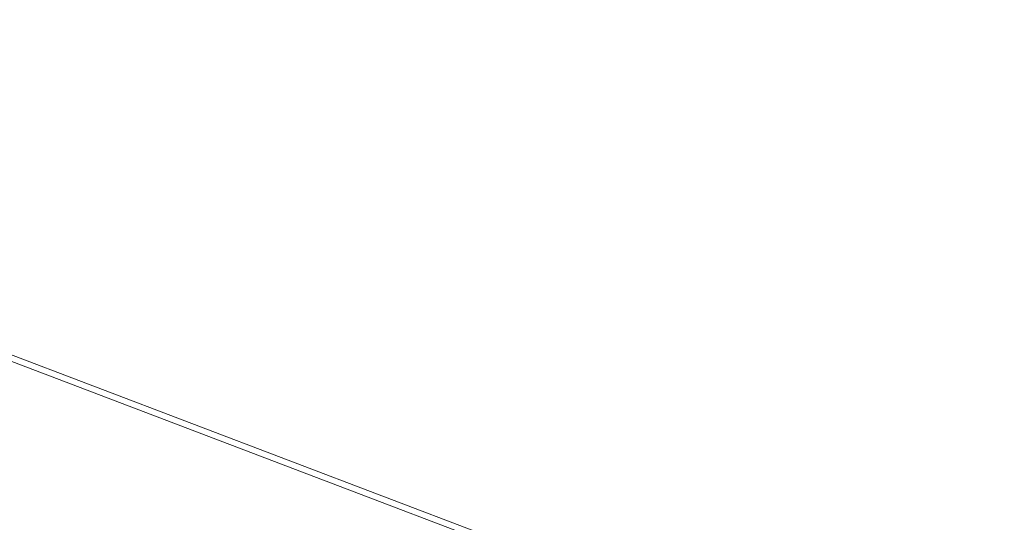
# Model space of a CAD drawing. Header units: metres. Extents: x 90551 to 91648, y 464474 to 467021.
# Tile 202 of 256: x 90710.7 to 90720.46, y 464962.36 to 464967.34. Entities that reach past the tile are written whole.
import ezdxf
from ezdxf.lldxf.tags import DXFTag

# ---------------------------------------------------------------- set-up
doc = ezdxf.new("R2010")
doc.units = ezdxf.units.M
for name, color, linetype, lineweight in [('B-OI-KL-ET_LS_230 V_UNIVERSITEIT LEIDEN-G', 190, 'KL-LS-SO', 18), ('B-OI-KL-WATER_40_DUNEA NV-G', 170, 'KL-WATER-SO', 18), ('B-OI-KL-WATER_OVERIG_UNIVERSITEIT LEIDEN-G', 170, 'KL-WATER-SO', 18)]:
    doc.layers.add(name, color=color, linetype=linetype, lineweight=lineweight)
tags = doc.linetypes.add('KL-LS-SO', pattern='A,4,-1,[103,NLCS.SHX,S=0.75,R=0,X=0,Y=0],-1,4,-1,["L",Standard,S=1,R=0,X=0,Y=-0.5],-2', length=13).pattern_tags.tags
tags[18] = DXFTag(74, 10)
doc.linetypes.add('KL-WATER-SO', pattern='A,7,-0.5,[168,NLCS.SHX,S=0.75,R=0,X=0.75,Y=0],-2', length=9.5)

msp = doc.modelspace()

# ---------------------------------------------------------------- linework, layer by layer
at = {"layer": 'B-OI-KL-ET_LS_230 V_UNIVERSITEIT LEIDEN-G', "flags": 128}
msp.add_lwpolyline([(90668.759, 464976), (90670, 464976), (90681, 464975), (90700, 464968), (90721, 464960), (90730, 464957), (90736, 464956), (90737, 464955), (90739, 464954)], dxfattribs=at)
msp.add_lwpolyline([(90668.759, 464976), (90670, 464976), (90681, 464975), (90700, 464968), (90721, 464960), (90730, 464957), (90736, 464956), (90737, 464955), (90739, 464954)], dxfattribs=at)
at = {"layer": 'B-OI-KL-WATER_40_DUNEA NV-G', "flags": 128}
msp.add_lwpolyline([(90681, 464975), (90700, 464968.063), (90721, 464960.065), (90730, 464957.045), (90736, 464956.043), (90737, 464957.039), (90741.949, 464960.805)], dxfattribs=at)
at = {"layer": 'B-OI-KL-WATER_OVERIG_UNIVERSITEIT LEIDEN-G', "flags": 128}
msp.add_lwpolyline([(90668, 464975.036), (90670, 464976.028), (90681, 464975), (90700, 464968.063), (90721, 464960.065), (90730, 464957.045), (90736, 464956.043), (90737, 464957.039), (90741.949, 464960.805)], dxfattribs=at)

doc.saveas('drawing.dxf')
